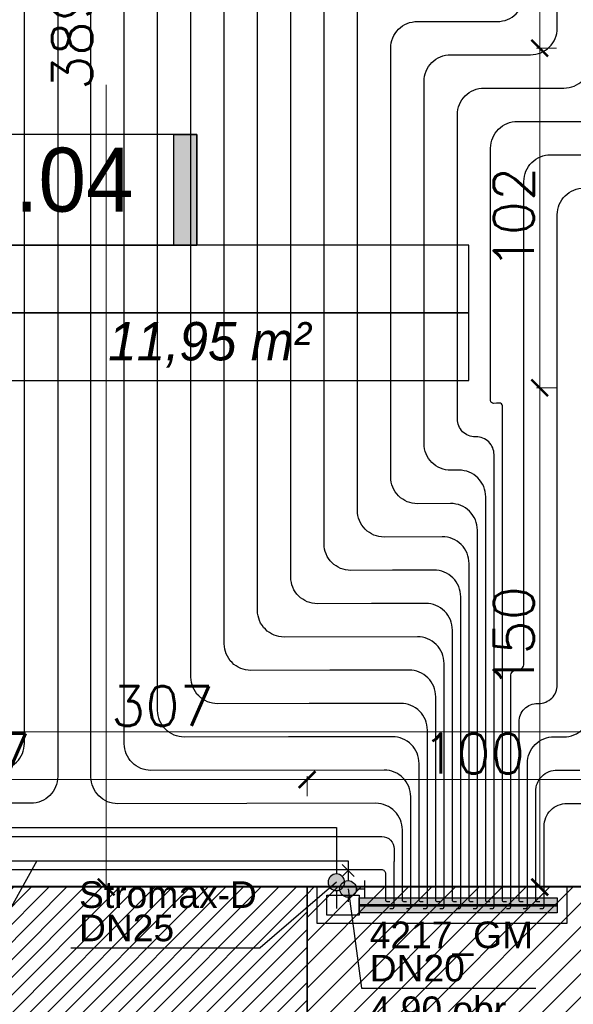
# Model space of a CAD drawing. Header units: millimetres. Extents: x -740 to 33545, y -26688 to 22494.
# Tile 168 of 256: x 11205 to 11371, y 10367 to 10663. Entities that reach past the tile are written whole.
import ezdxf
from ezdxf.enums import TextEntityAlignment as Align

# ---------------------------------------------------------------- set-up
doc = ezdxf.new("R2010")
doc.units = ezdxf.units.MM
doc.header["$MEASUREMENT"] = 0
doc.layers.get('Defpoints').update_dxf_attribs({"color": 252})
for name, color, linetype, lineweight in [('A_istniejące ściany', 252, 'Continuous', 35), ('A_ściany projektowane', 252, 'Continuous', 35), ('l.wypełnien', 252, 'Continuous', 5), ('Nowe_820-G Rysunki Obrazki_Nr_pióra__1', 252, 'Continuous', 13), ('wymiarowanie', 252, 'Continuous', 9)]:
    doc.layers.add(name, color=color, linetype=linetype, lineweight=lineweight)
for name, color, linetype, lineweight, true_color in [('IS_Belka powrotna rozdzielacza co', 7, 'Continuous', 25, 0x000000), ('IS_Belka zasilająca rozdzielacza co', 7, 'Continuous', 25, 0x000000), ('IS_Działka (powrotna)', 5, 'Continuous', 25, 0x0000ff), ('IS_Działka (zasilająca)', 1, 'Continuous', 25, 0xff0000), ('IS_Działka (zasilająca)_etykieta1', 7, 'Continuous', 25, 0x000000), ('IS_Przyłącze (powrotne)', 5, 'Continuous', 25, 0x0000ff), ('IS_Przyłącze (zasilające)', 1, 'Continuous', 25, 0xff0000), ('IS_Strefa podłóg', 7, 'Continuous', 25, 0x008000), ('IS_Szafka rozdzielaczowa z zestawem', 7, 'Continuous', 25, 0x000000), ('IS_Wężownica OChP', 7, 'Continuous', 25, 0x800080), ('IS_Zawór (DN_ nastawa)1', 7, 'Continuous', 25, 0x000000), ('IS_Zawór1', 7, 'Continuous', 25, 0x000000)]:
    doc.layers.add(name, color=color, linetype=linetype, lineweight=lineweight, true_color=true_color)
doc.layers.add('tabelki opis', color=252, linetype='Continuous')
doc.styles.add('Arial_____', font='arial.ttf')
doc.styles.add('styl2', font='simplex.shx')
doc.dimstyles.new('Skala 1-50', dxfattribs={"dimtxt": 12, "dimasz": 5, "dimexe": 1, "dimexo": 1, "dimgap": 1.5, "dimtad": 1, "dimdec": 1, "dimrnd": 0.5, "dimtxsty": 'styl2', "dimblk": 'ARCHTICK', "dimcen": 5, "dimadec": 0, "dimazin": 0, "dimtfac": 1, "dimtdec": 1, "dimtmove": 1, "dimatfit": 3, "dimldrblk": 'ARCHTICK', "dimfxl": 0, "dimlwd": -1, "dimlwe": -1, "dimarcsym": 0})

# ---------------------------------------------------------------- blocks, each defined once
blk = doc.blocks.new('_ArchTick')
at = {"color": 0, "linetype": 'ByBlock', "const_width": 0.15}
blk.add_lwpolyline([(-0.5, -0.5), (0.5, 0.5)], dxfattribs=at)
blk = doc.blocks.new('*D2196')
at = {"layer": 'Defpoints', "color": 0}
for p in [(11219.65, 10791.99), (11218.78, 10402.52), (11231, 10402.52)]:
    blk.add_point(p, dxfattribs=at)
at = {"layer": 'wymiarowanie', "color": 0}
for p, q in [((11226, 10791.99), (11232, 10791.99)), ((11231, 10791.99), (11231, 10686.66)), ((11231, 10402.52), (11231, 10643.36)), ((11226, 10402.52), (11232, 10402.52))]:
    blk.add_line(p, q, dxfattribs=at)
at = {"layer": 'wymiarowanie', "color": 0, "xscale": 5, "yscale": 5, "zscale": 5}
for p, rotation in [((11231, 10791.99), 90), ((11231, 10402.52), 270)]:
    blk.add_blockref('_ArchTick', p, dxfattribs=dict(at, rotation=rotation))
at = {"layer": 'wymiarowanie', "color": 0, "insert": (11222.65, 10665.01), "char_height": 12, "attachment_point": 5, "rotation": 90, "style": 'styl2'}
blk.add_mtext('389,5', dxfattribs=at)
blk = doc.blocks.new('*D2205')
at = {"layer": 'Defpoints', "color": 0}
for p in [(11401.42, 10478.86), (11094.39, 10472.75), (11401.42, 10449.07)]:
    blk.add_point(p, dxfattribs=at)
at = {"layer": 'wymiarowanie', "color": 0}
for p, q in [((11094.39, 10454.07), (11094.39, 10448.07)), ((11401.42, 10454.07), (11401.42, 10448.07)), ((11094.39, 10449.07), (11401.42, 10449.07))]:
    blk.add_line(p, q, dxfattribs=at)
at = {"layer": 'wymiarowanie', "color": 0, "xscale": 5, "yscale": 5, "zscale": 5, "rotation": 180}
blk.add_blockref('_ArchTick', (11094.39, 10449.07), dxfattribs=at)
at = {"layer": 'wymiarowanie', "color": 0, "xscale": 5, "yscale": 5, "zscale": 5}
blk.add_blockref('_ArchTick', (11401.42, 10449.07), dxfattribs=at)
at = {"layer": 'wymiarowanie', "color": 0, "insert": (11247.9, 10456.87), "char_height": 12, "attachment_point": 5, "style": 'styl2'}
blk.add_mtext('307', dxfattribs=at)
blk = doc.blocks.new('*D2620')
at = {"layer": 'Defpoints', "color": 0}
for p in [(11291.35, 10434.77), (11094.39, 10421.64), (11291.35, 10402.52)]:
    blk.add_point(p, dxfattribs=at)
at = {"layer": 'wymiarowanie', "color": 0}
for p, q in [((11094.39, 10429.77), (11094.39, 10435.77)), ((11094.39, 10434.77), (11291.35, 10434.77)), ((11291.35, 10429.77), (11291.35, 10435.77))]:
    blk.add_line(p, q, dxfattribs=at)
at = {"layer": 'wymiarowanie', "color": 0, "xscale": 5, "yscale": 5, "zscale": 5, "rotation": 180}
blk.add_blockref('_ArchTick', (11094.39, 10434.77), dxfattribs=at)
at = {"layer": 'wymiarowanie', "color": 0, "xscale": 5, "yscale": 5, "zscale": 5}
blk.add_blockref('_ArchTick', (11291.35, 10434.77), dxfattribs=at)
at = {"layer": 'wymiarowanie', "color": 0, "insert": (11192.87, 10442.57), "char_height": 12, "attachment_point": 5, "style": 'styl2'}
blk.add_mtext('197', dxfattribs=at)
blk = doc.blocks.new('*D2621')
at = {"layer": 'Defpoints', "color": 0}
for p in [(11391.26, 10434.77), (11291.35, 10402.52), (11391.26, 10402.52)]:
    blk.add_point(p, dxfattribs=at)
at = {"layer": 'wymiarowanie', "color": 0}
for p, q in [((11291.35, 10429.77), (11291.35, 10435.77)), ((11291.35, 10434.77), (11391.26, 10434.77)), ((11391.26, 10429.77), (11391.26, 10435.77))]:
    blk.add_line(p, q, dxfattribs=at)
at = {"layer": 'wymiarowanie', "color": 0, "xscale": 5, "yscale": 5, "zscale": 5, "rotation": 180}
blk.add_blockref('_ArchTick', (11291.35, 10434.77), dxfattribs=at)
at = {"layer": 'wymiarowanie', "color": 0, "xscale": 5, "yscale": 5, "zscale": 5}
blk.add_blockref('_ArchTick', (11391.26, 10434.77), dxfattribs=at)
at = {"layer": 'wymiarowanie', "color": 0, "insert": (11341.31, 10442.57), "char_height": 12, "attachment_point": 5, "style": 'styl2'}
blk.add_mtext('100', dxfattribs=at)
blk = doc.blocks.new('*D2800')
at = {"layer": 'Defpoints', "color": 0}
for p in [(11391.26, 10791.99), (11361.18, 10654.38), (11401.42, 10654.38)]:
    blk.add_point(p, dxfattribs=at)
at = {"layer": 'wymiarowanie', "color": 0}
for p, q in [((11366.18, 10791.99), (11360.18, 10791.99)), ((11361.18, 10791.99), (11361.18, 10654.38)), ((11366.18, 10654.38), (11360.18, 10654.38))]:
    blk.add_line(p, q, dxfattribs=at)
at = {"layer": 'wymiarowanie', "color": 0, "xscale": 5, "yscale": 5, "zscale": 5}
for p, rotation in [((11361.18, 10791.99), 90), ((11361.18, 10654.38), 270)]:
    blk.add_blockref('_ArchTick', p, dxfattribs=dict(at, rotation=rotation))
at = {"layer": 'wymiarowanie', "color": 0, "insert": (11352.83, 10723.19), "char_height": 12, "attachment_point": 5, "rotation": 90, "style": 'styl2'}
blk.add_mtext('137,5', dxfattribs=at)
blk = doc.blocks.new('*D2801')
at = {"layer": 'Defpoints', "color": 0}
for p in [(11401.42, 10654.38), (11361.18, 10552.38), (11401.42, 10552.38)]:
    blk.add_point(p, dxfattribs=at)
at = {"layer": 'wymiarowanie', "color": 0}
for p, q in [((11366.18, 10654.38), (11360.18, 10654.38)), ((11361.18, 10654.38), (11361.18, 10552.38)), ((11366.18, 10552.38), (11360.18, 10552.38))]:
    blk.add_line(p, q, dxfattribs=at)
at = {"layer": 'wymiarowanie', "color": 0, "xscale": 5, "yscale": 5, "zscale": 5}
for p, rotation in [((11361.18, 10654.38), 90), ((11361.18, 10552.38), 270)]:
    blk.add_blockref('_ArchTick', p, dxfattribs=dict(at, rotation=rotation))
at = {"layer": 'wymiarowanie', "color": 0, "insert": (11353.38, 10603.38), "char_height": 12, "attachment_point": 5, "rotation": 90, "style": 'styl2'}
blk.add_mtext('102', dxfattribs=at)
blk = doc.blocks.new('*D2802')
at = {"layer": 'Defpoints', "color": 0}
for p in [(11401.42, 10552.38), (11361.18, 10402.52), (11401.42, 10402.52)]:
    blk.add_point(p, dxfattribs=at)
at = {"layer": 'wymiarowanie', "color": 0}
for p, q in [((11366.18, 10552.38), (11360.18, 10552.38)), ((11361.18, 10552.38), (11361.18, 10402.52)), ((11366.18, 10402.52), (11360.18, 10402.52))]:
    blk.add_line(p, q, dxfattribs=at)
at = {"layer": 'wymiarowanie', "color": 0, "xscale": 5, "yscale": 5, "zscale": 5}
for p, rotation in [((11361.18, 10552.38), 90), ((11361.18, 10402.52), 270)]:
    blk.add_blockref('_ArchTick', p, dxfattribs=dict(at, rotation=rotation))
at = {"layer": 'wymiarowanie', "color": 0, "insert": (11353.38, 10477.45), "char_height": 12, "attachment_point": 5, "rotation": 90, "style": 'styl2'}
blk.add_mtext('150', dxfattribs=at)
blk = doc.blocks.new('703a79d3-69c7-44d9-b7fe-6f0497261b8f_case')
at = {"layer": 'IS_Szafka rozdzielaczowa z zestawem', "color": 0, "linetype": 'ByBlock', "lineweight": -2, "transparency": 16777216, "extrusion": (0, 0, -1)}
blk.add_lwpolyline([(0.424, 0.055), (-0.326, 0.055), (-0.326, -0.055), (0.424, -0.055)], close=True, dxfattribs=at)
blk = doc.blocks.new('4_TypRysunkowyZaworu_SkosnyDekiel_PL_bb6ca3f7-c11d-4bb0-b87c-c6a630c73c2e_Normal')
at = {"layer": 'IS_Zawór1', "lineweight": 50, "true_color": 0xffffff, "transparency": 33554687}
h = blk.add_hatch(color=7, dxfattribs=at)
edge = h.paths.add_edge_path(flags=0)
edge.add_arc((0, 0), 0.25, 315, 675)
at = {"layer": 'IS_Zawór1', "linetype": 'ByBlock', "lineweight": -2}
blk.add_lwpolyline([(0.177, 0.177), (0.354, 0.354)], dxfattribs=at)
blk.add_polyline3d([(0.177, 0.53, 0), (0.53, 0.177, 0)], dxfattribs=at)
blk.add_circle((0, 0), 0.25, dxfattribs=at)
blk = doc.blocks.new('4_TypRysunkowyZaworu_Dekiel_PL_bb6ca3f7-c11d-4bb0-b87c-c6a630c73c2e_Normal')
at = {"layer": 'IS_Zawór1', "lineweight": 50, "true_color": 0xffffff, "transparency": 33554687}
h = blk.add_hatch(color=7, dxfattribs=at)
edge = h.paths.add_edge_path(flags=0)
edge.add_arc((0, 0), 0.25, 0, 360)
at = {"layer": 'IS_Zawór1', "linetype": 'ByBlock', "lineweight": -2}
for points in [[(-0.25, 0.5, 0), (0.25, 0.5, 0)], [(0, 0.25, 0), (0, 0.5, 0)]]:
    blk.add_polyline3d(points, dxfattribs=at)
blk.add_circle((0, 0), 0.25, dxfattribs=at)

msp = doc.modelspace()

# ---------------------------------------------------------------- hatches: boundary and pattern name
at = {"layer": 'IS_Belka powrotna rozdzielacza co', "true_color": 0xffffff, "transparency": 33554687, "extrusion": (0, 0, -1)}
msp.add_hatch(color=7, dxfattribs=at).paths.add_polyline_path([(-11307.02, 10399.29), (-11366.42, 10399.29), (-11366.42, 10396.75), (-11307.02, 10396.75)])
at = {"layer": 'IS_Belka zasilająca rozdzielacza co', "true_color": 0xffffff, "transparency": 33554687, "extrusion": (0, 0, -1)}
msp.add_hatch(color=7, dxfattribs=at).paths.add_polyline_path([(-11307.02, 10397.29), (-11366.42, 10397.29), (-11366.42, 10394.75), (-11307.02, 10394.75)])
at = {"layer": 'l.wypełnien'}
h = msp.add_hatch(dxfattribs=at)
h.set_pattern_fill('ANSI31', color=256, scale=30, style=0)
h.paths.add_polyline_path([(10913.66, 10402.52), (10997.39, 10402.52), (11117.42, 10402.52), (11176.61, 10402.52), (11176.61, 10401.46), (11164.43, 10401.46), (11164.43, 10399.14), (11180.1, 10399.14), (11180.1, 10402.52), (11291.35, 10402.52), (11291.35, 10359.34), (11212.91, 10359.34), (11212.91, 10281.34), (11174.51, 10281.34), (11174.51, 10359.34), (11117.42, 10359.34), (10913.66, 10359.34)])
h.paths.add_polyline_path([(11186.51, 10326.34), (11186.51, 10347.34), (11200.91, 10347.34), (11200.91, 10326.34)], flags=16)
h.paths.add_polyline_path([(11186.51, 10326.34), (11186.51, 10347.34), (11200.91, 10347.34), (11200.91, 10326.34)], flags=0)
h.paths.add_polyline_path([(11186.51, 10293.34), (11186.51, 10314.34), (11200.91, 10314.34), (11200.91, 10293.34)], flags=16)
h.paths.add_polyline_path([(11186.51, 10293.34), (11186.51, 10314.34), (11200.91, 10314.34), (11200.91, 10293.34)], flags=0)
h.paths.add_polyline_path([(11234.13, 9739.58), (11234.13, 9782.76), (11199.91, 9782.76), (11199.91, 9812.76), (11174.51, 9812.76), (11174.51, 9782.76), (11128.02, 9782.76), (11128.02, 9739.58)])
h.paths.add_polyline_path([(10477.77, 9782.76), (10504.8, 9782.76), (10504.8, 9762.76), (10529.35, 9762.99), (10529.35, 9782.76), (10587.7, 9782.76), (10587.7, 9739.58), (10477.77, 9739.58)])
h.paths.add_polyline_path([(10783.28, 9739.58), (10783.28, 9782.76), (10737.7, 9782.76), (10737.7, 9739.58)])
h.paths.add_polyline_path([(10978.02, 9739.58), (10978.02, 9782.76), (10933.28, 9782.76), (10933.28, 9739.58)])
h.paths.add_polyline_path([(10769.66, 10359.34), (10771.66, 10359.34), (10771.66, 10402.52), (10736.26, 10402.52), (10736.26, 10359.34)])
h.paths.add_polyline_path([(10457.77, 9739.58), (10457.77, 9782.76), (10477.77, 9782.76), (10477.77, 9739.58), (10470.93, 9739.58)])
h.paths.add_polyline_path([(10771.66, 10359.34), (10771.66, 10402.52), (10791.66, 10402.52), (10791.66, 10359.34)])
h.paths.add_polyline_path([(10913.66, 10359.34), (10913.66, 10402.52), (10893.66, 10402.52), (10893.66, 10359.34)])
h.paths.add_polyline_path([(10504.8, 9762.76), (10504.8, 9782.76), (10529.35, 9782.76), (10529.35, 9762.99)])
h = msp.add_hatch(dxfattribs=at)
h.set_pattern_fill('ANSI31', color=256, scale=40, style=0)
h.paths.add_polyline_path([(11291.35, 10402.52), (11291.35, 10359.34), (11391.26, 10359.34), (11391.26, 10402.52)])
at = {"layer": 'tabelki opis'}
msp.add_hatch(color=256, dxfattribs=at).paths.add_polyline_path([(11258.28, 10595.21), (11258.28, 10628.48), (11251.32, 10628.48), (11251.32, 10595.21)])

# ---------------------------------------------------------------- linework, layer by layer
at = {"layer": 'A_istniejące ściany', "ltscale": 1000}
msp.add_line((11233.26, 10402.52), (11291.35, 10402.52), dxfattribs=at)
msp.add_line((11233.26, 10402.52), (11291.35, 10402.52), dxfattribs=at)
at = {"layer": 'A_istniejące ściany'}
msp.add_line((11291.35, 10402.52), (11291.35, 10359.34), dxfattribs=at)
msp.add_lwpolyline([(11291.35, 10402.52), (11117.42, 10402.52)], dxfattribs=at)
msp.add_lwpolyline([(11291.35, 10402.52), (11291.35, 10402.52), (11291.35, 10402.52), (11291.35, 10402.52)], close=True, dxfattribs=at)
at = {"layer": 'A_ściany projektowane'}
msp.add_lwpolyline([(11291.35, 10402.52), (11391.26, 10402.52), (11391.26, 10359.34), (11291.35, 10359.34)], close=True, dxfattribs=at)
at = {"layer": 'IS_Belka powrotna rozdzielacza co', "extrusion": (0, 0, -1)}
msp.add_lwpolyline([(-11307.02, 10399.29), (-11366.42, 10399.29), (-11366.42, 10396.75), (-11307.02, 10396.75)], close=True, dxfattribs=at)
at = {"layer": 'IS_Belka zasilająca rozdzielacza co', "extrusion": (0, 0, -1)}
msp.add_lwpolyline([(-11307.02, 10397.29), (-11366.42, 10397.29), (-11366.42, 10394.75), (-11307.02, 10394.75)], close=True, dxfattribs=at)
at = {"layer": 'IS_Działka (powrotna)'}
for p, q in [((10900.26, 10420.37), (11300.12, 10420.37)), ((11300.12, 10420.37), (11300.12, 10406.44)), ((11300.12, 10401.44), (11300.12, 10396.02)), ((11300.12, 10396.02), (11300.12, 10396.02))]:
    msp.add_line(p, q, dxfattribs=at)
at = {"layer": 'IS_Działka (zasilająca)'}
for p, q in [((10903.76, 10410.37), (11303.62, 10410.37)), ((11303.62, 10410.37), (11303.62, 10404.43)), ((11303.62, 10399.43), (11303.62, 10398.02)), ((11303.62, 10398.02), (11303.62, 10398.02))]:
    msp.add_line(p, q, dxfattribs=at)
at = {"layer": 'IS_Działka (zasilająca)_etykieta1'}
msp.add_line((11210.18, 10410.37), (11194.32, 10381.82), dxfattribs=at)
at = {"layer": 'IS_Przyłącze (powrotne)', "color": 9, "true_color": 0xc8c8c8, "transparency": 33554687}
for points in [[(11347.47, 10468.52), (11347.47, 10532.36, 0.417763), (11342.07, 10537.69), (11341.85, 10537.69, -0.417763), (11336.45, 10543.03), (11336.45, 10634.42, -0.414214), (11344.45, 10642.42), (11368.45, 10642.42, 0.414214), (11376.45, 10650.42), (11376.45, 10762.03, 0.414214), (11371.46, 10767.02), (11371.26, 10767.02, -0.414214), (11366.27, 10772), (11366.27, 10851.35, -0.414214), (11374.27, 10859.35), (11559.87, 10859.35, 0.418674), (11567.87, 10867.47), (11566.14, 10981.47, 0.409767), (11558.14, 10989.35), (11489.42, 10989.35, -0.414214), (11481.42, 10997.35), (11481.42, 11006.35), (11481.42, 11008.85)], [(11346.22, 10396.02), (11346.86, 10396.02, 0.414214), (11347.47, 10396.63), (11347.47, 10399.29), (11347.47, 10468.52)]]:
    msp.add_lwpolyline(points, format="xyb", dxfattribs=at)
at = {"layer": 'IS_Przyłącze (powrotne)', "color": 12, "true_color": 0xc80000, "transparency": 33554687, "extrusion": (0, 0, -1)}
msp.add_lwpolyline([(-11352.47, 10433.54), (-11352.47, 10465.84, 0.424074), (-11354.42, 10467.73, -0.424074), (-11356.45, 10469.61), (-11356.45, 10614.42, 0.414214), (-11364.45, 10622.42), (-11388.45, 10622.42, -0.414214), (-11396.45, 10630.42), (-11396.45, 10782.03, -0.414214), (-11391.46, 10787.02), (-11391.26, 10787.02, 0.414214), (-11386.27, 10792), (-11386.27, 10831.35, 0.414214), (-11394.27, 10839.35), (-11580.18, 10839.35, -0.418674), (-11588.18, 10847.47), (-11587, 10925.11, 0.425797), (-11594.75, 10932.79), (-11602.93, 10932.59), (-11605.45, 10932.59)], format="xyb", dxfattribs=at)
at = {"layer": 'IS_Przyłącze (powrotne)', "color": 132, "true_color": 0x00c8c8, "transparency": 33554687}
for points in [[(11342.47, 10458.5), (11342.47, 10509.67, 0.415716), (11334.43, 10517.67), (11324.49, 10517.62, -0.415716), (11316.45, 10525.62), (11316.45, 10654.42, -0.414214), (11324.45, 10662.42), (11348.45, 10662.42, 0.414214), (11356.45, 10670.42), (11356.45, 10742.03, 0.414214), (11351.46, 10747.02), (11351.26, 10747.02, -0.414214), (11346.27, 10752), (11346.27, 10871.35, -0.414214)], [(11341.22, 10396.02), (11341.86, 10396.02, 0.414214), (11342.47, 10396.63), (11342.47, 10399.29), (11342.47, 10458.5)]]:
    msp.add_lwpolyline(points, format="xyb", dxfattribs=at)
at = {"layer": 'IS_Przyłącze (powrotne)', "color": 212, "true_color": 0xc800c8, "transparency": 33554687, "extrusion": (0, 0, -1)}
msp.add_lwpolyline([(-11316.96, 10497.62), (-11304.47, 10497.58, 0.415166), (-11296.45, 10505.58), (-11296.45, 10674.42, 0.414214), (-11304.45, 10682.42), (-11328.45, 10682.42, -0.414214), (-11336.45, 10690.42), (-11336.45, 10722.03, -0.414214), (-11331.46, 10727.02), (-11331.26, 10727.02, 0.414214), (-11326.27, 10732), (-11326.27, 10834.33), (-11326.27, 10866.84)], format="xyb", dxfattribs=at)
at = {"layer": 'IS_Przyłącze (powrotne)', "color": 172, "true_color": 0x0000c8, "transparency": 33554687}
for points in [[(11332.47, 10438.48), (11332.47, 10469.65, 0.414911), (11324.45, 10477.65), (11284.47, 10477.56, -0.414911), (11276.45, 10485.56), (11276.45, 10694.42, -0.414214), (11284.45, 10702.42), (11298.27, 10702.42, 0.414216), (11306.27, 10710.42), (11306.27, 10779.02, 0.414166), (11298.27, 10787.02), (11107.44, 10787.05, 0.414259), (11099.44, 10779.05), (11099.44, 10686.8, -0.419046), (11091.31, 10678.8), (11082.45, 10678.95), (11079.94, 10678.95)], [(11331.22, 10396.02), (11331.86, 10396.02, 0.414214), (11332.47, 10396.63), (11332.47, 10399.29), (11332.47, 10438.48)]]:
    msp.add_lwpolyline(points, format="xyb", dxfattribs=at)
at = {"layer": 'IS_Przyłącze (powrotne)', "color": 92, "true_color": 0x00c800, "transparency": 33554687, "extrusion": (0, 0, -1)}
msp.add_lwpolyline([(-11357.47, 10423.48), (-11357.47, 10439.62, 0.416274), (-11365.53, 10447.62), (-11368.39, 10447.6, -0.416274), (-11376.45, 10455.6), (-11376.45, 10594.42, 0.414214), (-11384.45, 10602.42), (-11433.95, 10602.42, -0.414214), (-11441.95, 10610.42), (-11441.95, 10769.03, 0.414201), (-11449.95, 10777.03), (-11654.38, 10777.04), (-11656.88, 10777.04)], format="xyb", dxfattribs=at)
at = {"layer": 'IS_Przyłącze (powrotne)', "color": 52, "true_color": 0xc8c800, "transparency": 33554687, "extrusion": (0, 0, -1)}
for points in [[(-11291.96, 10457.6), (-11264.46, 10457.54, 0.414764), (-11256.45, 10465.54), (-11256.45, 10714.42, 0.414214), (-11264.45, 10722.42), (-11278.27, 10722.42, -0.414224), (-11286.27, 10730.42), (-11286.27, 10759.02, -0.414151), (-11278.27, 10767.02), (-11127.44, 10767.04, -0.414266)], [(-11362.47, 10413.47), (-11362.47, 10420.7, 0.415364), (-11369.42, 10427.62), (-11388.42, 10427.55, -0.415364), (-11396.45, 10435.55), (-11396.45, 10574.42, 0.414214), (-11404.45, 10582.42), (-11426.95, 10582.42), (-11429.45, 10582.42)]]:
    msp.add_lwpolyline(points, format="xyb", dxfattribs=at)
at = {"layer": 'IS_Przyłącze (powrotne)', "color": 92, "true_color": 0x00c800, "transparency": 33554687}
for points in [[(11322.47, 10418.47), (11322.47, 10429.64, 0.414668), (11314.46, 10437.64), (11244.46, 10437.53, -0.414668), (11236.45, 10445.53), (11236.45, 10739.02, 0.41415), (11228.45, 10747.02), (11147.44, 10747.04, 0.414277), (11139.44, 10739.04), (11139.44, 10646.14, -0.419046), (11131.31, 10638.14), (11075.69, 10639.06, 0.418498), (11067.56, 10631.07), (11067.48, 10587.5, -0.413668), (11059.48, 10579.52), (10877.6, 10579.52, -0.414214), (10869.6, 10587.52), (10869.6, 10655.83, 0.414214), (10861.6, 10663.83), (10842.6, 10663.83), (10830.11, 10663.83)], [(11356.22, 10396.02), (11356.86, 10396.02, 0.414214), (11357.47, 10396.63), (11357.47, 10399.29), (11357.47, 10423.48)], [(11321.22, 10396.02), (11321.86, 10396.02, 0.414214), (11322.47, 10396.63), (11322.47, 10399.29), (11322.47, 10418.47)]]:
    msp.add_lwpolyline(points, format="xyb", dxfattribs=at)
at = {"layer": 'IS_Przyłącze (powrotne)', "color": 212, "true_color": 0xc800c8, "transparency": 33554687}
msp.add_lwpolyline([(11336.22, 10396.02), (11336.86, 10396.02, 0.414214), (11337.47, 10396.63), (11337.47, 10399.29), (11337.47, 10489.66, 0.415166), (11329.44, 10497.66), (11316.96, 10497.62)], format="xyb", dxfattribs=at)
at = {"layer": 'IS_Przyłącze (powrotne)', "color": 52, "true_color": 0xc8c800, "transparency": 33554687}
for points in [[(11326.22, 10396.02), (11326.86, 10396.02, 0.414214), (11327.47, 10396.63), (11327.47, 10399.29), (11327.47, 10449.65, 0.414764), (11319.46, 10457.65), (11291.96, 10457.6)], [(11361.22, 10396.02), (11361.86, 10396.02, 0.414214), (11362.47, 10396.63), (11362.47, 10399.29), (11362.47, 10413.47)]]:
    msp.add_lwpolyline(points, format="xyb", dxfattribs=at)
at = {"layer": 'IS_Przyłącze (powrotne)', "color": 12, "true_color": 0xc80000, "transparency": 33554687}
for points in [[(11351.22, 10396.02), (11351.86, 10396.02, 0.414214), (11352.47, 10396.63), (11352.47, 10399.29), (11352.47, 10433.54)], [(11316.22, 10396.02), (11316.86, 10396.02, 0.414214), (11317.47, 10396.63), (11317.47, 10399.29), (11317.47, 10402.65), (11317.47, 10410.15)]]:
    msp.add_lwpolyline(points, format="xyb", dxfattribs=at)
at = {"layer": 'IS_Przyłącze (zasilające)', "color": 9, "true_color": 0xc8c8c8, "transparency": 33554687}
msp.add_lwpolyline([(11344.97, 10463.51), (11344.97, 10519.67, 0.416325), (11336.91, 10527.67), (11334.5, 10527.65, -0.416325), (11326.45, 10535.65), (11326.45, 10644.42, -0.414214), (11334.45, 10652.42), (11358.45, 10652.42, 0.414214), (11366.45, 10660.42), (11366.45, 10752.03, 0.414214), (11361.46, 10757.02), (11361.26, 10757.02, -0.414214), (11356.27, 10762), (11356.27, 10861.35, -0.414214), (11364.27, 10869.35), (11549.72, 10869.35, 0.418674), (11557.72, 10877.47), (11556.29, 10971.47, 0.409767), (11548.29, 10979.35), (11479.42, 10979.35, -0.414214), (11471.42, 10987.35), (11471.42, 11006.35), (11471.42, 11013.85)], format="xyb", dxfattribs=at)
at = {"layer": 'IS_Przyłącze (zasilające)', "color": 12, "true_color": 0xc80000, "transparency": 33554687, "extrusion": (0, 0, -1)}
for points in [[(-11348.21, 10547.79), (-11347.31, 10547.75, 0.425341), (-11346.45, 10548.58), (-11346.45, 10624.42, 0.414214), (-11354.45, 10632.42), (-11378.45, 10632.42, -0.414214), (-11386.45, 10640.42), (-11386.45, 10772.03, -0.414214), (-11381.46, 10777.02), (-11381.26, 10777.02, 0.414214), (-11376.27, 10782), (-11376.27, 10841.35, 0.414214), (-11384.27, 10849.35), (-11570.03, 10849.35, -0.418674), (-11578.03, 10857.47), (-11576.85, 10934.91, 0.425813), (-11585.04, 10943.03), (-11602.9, 10942.59), (-11610.45, 10942.59)], [(-11351.22, 10398.02), (-11350.58, 10398.02, 0.414214), (-11349.97, 10398.63), (-11349.97, 10399.29), (-11349.97, 10546.99, -0.425341), (-11349.11, 10547.82), (-11348.21, 10547.79)], [(-11316.22, 10398.02), (-11315.58, 10398.02, 0.414214), (-11314.97, 10398.63), (-11314.97, 10399.29), (-11314.97, 10402.65), (-11314.97, 10405.15)]]:
    msp.add_lwpolyline(points, format="xyb", dxfattribs=at)
at = {"layer": 'IS_Przyłącze (zasilające)', "color": 132, "true_color": 0x00c8c8, "transparency": 33554687}
msp.add_lwpolyline([(11339.97, 10453.49), (11339.97, 10499.67, 0.41538), (11331.94, 10507.67), (11314.48, 10507.6, -0.41538), (11306.45, 10515.6), (11306.45, 10664.42, -0.414214), (11314.45, 10672.42), (11338.45, 10672.42, 0.414214), (11346.45, 10680.42), (11346.45, 10732.03, 0.414214), (11341.46, 10737.02), (11341.26, 10737.02, -0.414214), (11336.27, 10742), (11336.27, 10881.35, -0.414214)], format="xyb", dxfattribs=at)
at = {"layer": 'IS_Przyłącze (zasilające)', "color": 212, "true_color": 0xc800c8, "transparency": 33554687, "extrusion": (0, 0, -1)}
for points in [[(-11310.71, 10487.61), (-11294.47, 10487.57, 0.415019), (-11286.45, 10495.57), (-11286.45, 10684.42, 0.414214), (-11294.45, 10692.42), (-11318.45, 10692.42, -0.414214), (-11326.45, 10700.42), (-11326.45, 10712.03, -0.414214), (-11321.46, 10717.02), (-11321.26, 10717.02, 0.414214), (-11316.27, 10722), (-11316.27, 10834.32), (-11316.27, 10871.84)], [(-11336.22, 10398.02), (-11335.58, 10398.02, 0.414214), (-11334.97, 10398.63), (-11334.97, 10399.29), (-11334.97, 10479.66, -0.415019), (-11326.95, 10487.66), (-11310.71, 10487.61)]]:
    msp.add_lwpolyline(points, format="xyb", dxfattribs=at)
at = {"layer": 'IS_Przyłącze (zasilające)', "color": 92, "true_color": 0x00c800, "transparency": 33554687, "extrusion": (0, 0, -1)}
for points in [[(-11354.97, 10428.5), (-11354.97, 10452.09, 0.417623), (-11360.59, 10457.64), (-11360.82, 10457.64, -0.417623), (-11366.45, 10463.2), (-11366.45, 10604.42, 0.414214), (-11374.45, 10612.42), (-11423.95, 10612.42, -0.414214), (-11431.95, 10620.42), (-11431.95, 10779.03, 0.414201), (-11439.95, 10787.03), (-11654.38, 10787.04), (-11661.88, 10787.04)], [(-11273.21, 10427.58), (-11234.46, 10427.53, 0.414631), (-11226.45, 10435.53), (-11226.45, 10729.03, -0.414141), (-11218.45, 10737.03), (-11157.44, 10737.04, -0.414286), (-11149.44, 10729.04), (-11149.44, 10635.97, 0.419046), (-11141.31, 10627.97), (-11085.68, 10628.89, -0.418498), (-11077.54, 10620.91), (-11077.46, 10577.5, 0.413668), (-11069.46, 10569.52), (-10867.6, 10569.52, 0.414214), (-10859.6, 10577.52), (-10859.6, 10645.83, -0.414214), (-10851.6, 10653.83), (-10842.6, 10653.83), (-10825.11, 10653.83)], [(-11321.22, 10398.02), (-11320.58, 10398.02, 0.414214), (-11319.97, 10398.63), (-11319.97, 10399.29), (-11319.97, 10419.64, -0.414631), (-11311.96, 10427.64), (-11273.21, 10427.58)], [(-11356.22, 10398.02), (-11355.58, 10398.02, 0.414214), (-11354.97, 10398.63), (-11354.97, 10399.29), (-11354.97, 10428.5)]]:
    msp.add_lwpolyline(points, format="xyb", dxfattribs=at)
at = {"layer": 'IS_Przyłącze (zasilające)', "color": 172, "true_color": 0x0000c8, "transparency": 33554687, "extrusion": (0, 0, -1)}
for points in [[(-11298.21, 10467.6), (-11274.46, 10467.55, 0.414829), (-11266.45, 10475.55), (-11266.45, 10704.42, 0.414214), (-11274.45, 10712.42), (-11288.27, 10712.42, -0.41422), (-11296.27, 10720.42), (-11296.27, 10769.02, -0.414159), (-11288.27, 10777.02), (-11117.44, 10777.05, -0.414262), (-11109.44, 10769.05), (-11109.44, 10676.64, 0.419046), (-11101.31, 10668.64), (-11082.44, 10668.95), (-11074.86, 10669.07)], [(-11331.22, 10398.02), (-11330.58, 10398.02, 0.414214), (-11329.97, 10398.63), (-11329.97, 10399.29), (-11329.97, 10459.65, -0.414829), (-11321.95, 10467.65), (-11298.21, 10467.6)]]:
    msp.add_lwpolyline(points, format="xyb", dxfattribs=at)
at = {"layer": 'IS_Przyłącze (zasilające)', "color": 52, "true_color": 0xc8c800, "transparency": 33554687, "extrusion": (0, 0, -1)}
for points in [[(-11285.71, 10447.59), (-11254.46, 10447.54, 0.414711), (-11246.45, 10455.54), (-11246.45, 10724.42, 0.414214), (-11254.45, 10732.42), (-11268.27, 10732.42, -0.414228), (-11276.27, 10740.42), (-11276.27, 10749.02, -0.414142), (-11268.27, 10757.02), (-11137.44, 10757.04, -0.41427)], [(-11326.22, 10398.02), (-11325.58, 10398.02, 0.414214), (-11324.97, 10398.63), (-11324.97, 10399.29), (-11324.97, 10439.64, -0.414711), (-11316.96, 10447.64), (-11285.71, 10447.59)], [(-11361.22, 10398.02), (-11360.58, 10398.02, 0.414214), (-11359.97, 10398.63), (-11359.97, 10399.29), (-11359.97, 10431.18, 0.41569), (-11366.46, 10437.63), (-11373.21, 10437.6)]]:
    msp.add_lwpolyline(points, format="xyb", dxfattribs=at)
at = {"layer": 'IS_Przyłącze (zasilające)', "color": 9, "true_color": 0xc8c8c8, "transparency": 33554687, "extrusion": (0, 0, -1)}
msp.add_lwpolyline([(-11346.22, 10398.02), (-11345.58, 10398.02, 0.414214), (-11344.97, 10398.63), (-11344.97, 10399.29), (-11344.97, 10463.51)], format="xyb", dxfattribs=at)
at = {"layer": 'IS_Przyłącze (zasilające)', "color": 132, "true_color": 0x00c8c8, "transparency": 33554687, "extrusion": (0, 0, -1)}
msp.add_lwpolyline([(-11341.22, 10398.02), (-11340.58, 10398.02, 0.414214), (-11339.97, 10398.63), (-11339.97, 10399.29), (-11339.97, 10453.49)], format="xyb", dxfattribs=at)
at = {"layer": 'IS_Strefa podłóg', "extrusion": (0, 0, -1)}
msp.add_lwpolyline([(-11401.45, 10402.65), (-11094.44, 10402.65), (-11094.44, 10792.05), (-11401.45, 10792.03)], close=True, dxfattribs=at)
at = {"layer": 'IS_Szafka rozdzielaczowa z zestawem', "color": 18, "lineweight": 25, "true_color": 0x000000, "transparency": 33554687, "extrusion": (0, 0, -1)}
msp.add_lwpolyline([(-11297.22, 10400.02), (-11307.02, 10400.02), (-11307.02, 10394.02), (-11297.22, 10394.02)], close=True, dxfattribs=at)
at = {"layer": 'IS_Wężownica OChP', "color": 12, "true_color": 0xc80000, "transparency": 33554687}
for points in [[(11167.44, 10727.04), (11208.45, 10727.03, -0.414142), (11216.45, 10719.03), (11216.45, 10435.65, -0.414214), (11208.45, 10427.65), (11127.44, 10427.65, -0.414214)], [(11198.45, 10437.65, 0.414214), (11206.45, 10445.65), (11206.45, 10709.03, 0.414141), (11198.45, 10717.03)], [(11117.44, 10417.65), (11313.8, 10417.65, -0.414214), (11317.47, 10413.97), (11317.47, 10410.15)], [(11314.97, 10405.15), (11314.97, 10406.42, 0.414214), (11313.75, 10407.65), (11107.44, 10407.65, -0.414214)]]:
    msp.add_lwpolyline(points, format="xyb", dxfattribs=at)
at = {"layer": 'IS_Zawór (DN_ nastawa)1'}
for p, q in [((11300.12, 10403.94), (11277.23, 10384.22)), ((11303.62, 10401.93), (11307.63, 10372.14)), ((11220.35, 10384.22), (11277.23, 10384.22)), ((11307.63, 10372.14), (11360.01, 10372.14))]:
    msp.add_line(p, q, dxfattribs=at)
at = {"layer": 'Nowe_820-G Rysunki Obrazki_Nr_pióra__1', "linetype": 'Continuous', "lineweight": 13}
msp.add_lwpolyline([(11265.95, 10402.52), (11291.35, 10402.52)], dxfattribs=at)
at = {"layer": 'tabelki opis'}
for points in [[(11258.28, 10628.48), (11175.12, 10628.48), (11175.12, 10595.21), (11258.28, 10595.21), (11258.28, 10628.48)], [(11175.12, 10574.94), (11339.86, 10574.94), (11339.86, 10595.21), (11175.12, 10595.21), (11175.12, 10574.94)], [(11175.12, 10554.66), (11339.86, 10554.66), (11339.86, 10574.94), (11175.12, 10574.94), (11175.12, 10554.66)]]:
    msp.add_lwpolyline(points, dxfattribs=at)
msp.add_lwpolyline([(11258.28, 10595.21), (11251.32, 10595.21), (11251.32, 10628.48), (11258.28, 10628.48)], close=True, dxfattribs=at)

# ---------------------------------------------------------------- block references
at = {"layer": 'IS_Szafka rozdzielaczowa z zestawem', "lineweight": 25, "xscale": 100, "yscale": 100, "zscale": 100}
msp.add_blockref('703a79d3-69c7-44d9-b7fe-6f0497261b8f_case', (11336.72, 10397.02), dxfattribs=at)
at = {"layer": 'IS_Zawór1', "yscale": 10, "zscale": 10, "rotation": 270}
for name, p, xscale in [('4_TypRysunkowyZaworu_SkosnyDekiel_PL_bb6ca3f7-c11d-4bb0-b87c-c6a630c73c2e_Normal', (11300.12, 10403.94), -10), ('4_TypRysunkowyZaworu_Dekiel_PL_bb6ca3f7-c11d-4bb0-b87c-c6a630c73c2e_Normal', (11303.62, 10401.93), 10)]:
    msp.add_blockref(name, p, dxfattribs=dict(at, xscale=xscale))

# ---------------------------------------------------------------- texts
at = {"layer": 'IS_Zawór (DN_ nastawa)1', "style": 'Arial_____'}
for s, p in [('Stromax-D', (11222.85, 10404.22)), ('DN25', (11222.85, 10394.22)), ('4217_GM', (11310.13, 10392.14)), ('DN20', (11310.13, 10382.14)), ('4,90 obr.', (11310.13, 10369.64))]:
    msp.add_text(s, height=8, dxfattribs=at).set_placement(p, align=Align.TOP_LEFT)
at = {"layer": 'tabelki opis', "attachment_point": 1}
for s, insert, char_height, width in [('{\\fCentury Gothic|b0|i0|c238|p34;0.04}', (11189.27, 10624.52), 19.2, 56.7), ('{\\fCentury Gothic|b0|i1|c238|p34;11,95 m²}', (11231.59, 10572.17), 11.52, 68.7387), ('\\pi47.56736;{\\fCentury Gothic|b0|i1|c238|p34;KORYTARZ}', (10802.49, 10471.67), 10.24, 164.736)]:
    msp.add_mtext(s, dxfattribs=dict(at, insert=insert, char_height=char_height, width=width))

# ---------------------------------------------------------------- dimensions: what is measured, and where the dimension line sits
at = {"layer": 'wymiarowanie'}
dim = msp.add_linear_dim(base=(11231, 10402.52), p1=(11219.65, 10791.99), p2=(11218.78, 10402.52), angle=90, dimstyle='Skala 1-50', dxfattribs=at)
dim.commit()
dim.dimension.update_dxf_attribs({"geometry": '*D2196', "text_midpoint": (11231, 10665.01), "dimtype": 160})
for base, p1, p2, picture, middle in [((11361.18, 10654.38), (11391.26, 10791.99), (11401.42, 10654.38), '*D2800', (11352.83, 10723.19)), ((11361.18, 10552.38), (11401.42, 10654.38), (11401.42, 10552.38), '*D2801', (11353.38, 10603.38)), ((11361.18, 10402.52), (11401.42, 10552.38), (11401.42, 10402.52), '*D2802', (11353.38, 10477.45))]:
    dim = msp.add_linear_dim(base=base, p1=p1, p2=p2, angle=90, dimstyle='Skala 1-50', dxfattribs=at)
    dim.commit()
    dim.dimension.update_dxf_attribs({"geometry": picture, "text_midpoint": middle})
for base, p1, p2, picture, middle in [((11401.42, 10449.07), (11094.39, 10472.75), (11401.42, 10478.86), '*D2205', (11247.9, 10456.87)), ((11291.35, 10434.77), (11094.39, 10421.64), (11291.35, 10402.52), '*D2620', (11192.87, 10442.57)), ((11391.26, 10434.77), (11291.35, 10402.52), (11391.26, 10402.52), '*D2621', (11341.31, 10442.57))]:
    dim = msp.add_linear_dim(base=base, p1=p1, p2=p2, dimstyle='Skala 1-50', dxfattribs=at)
    dim.commit()
    dim.dimension.update_dxf_attribs({"geometry": picture, "text_midpoint": middle})

doc.saveas('drawing.dxf')
